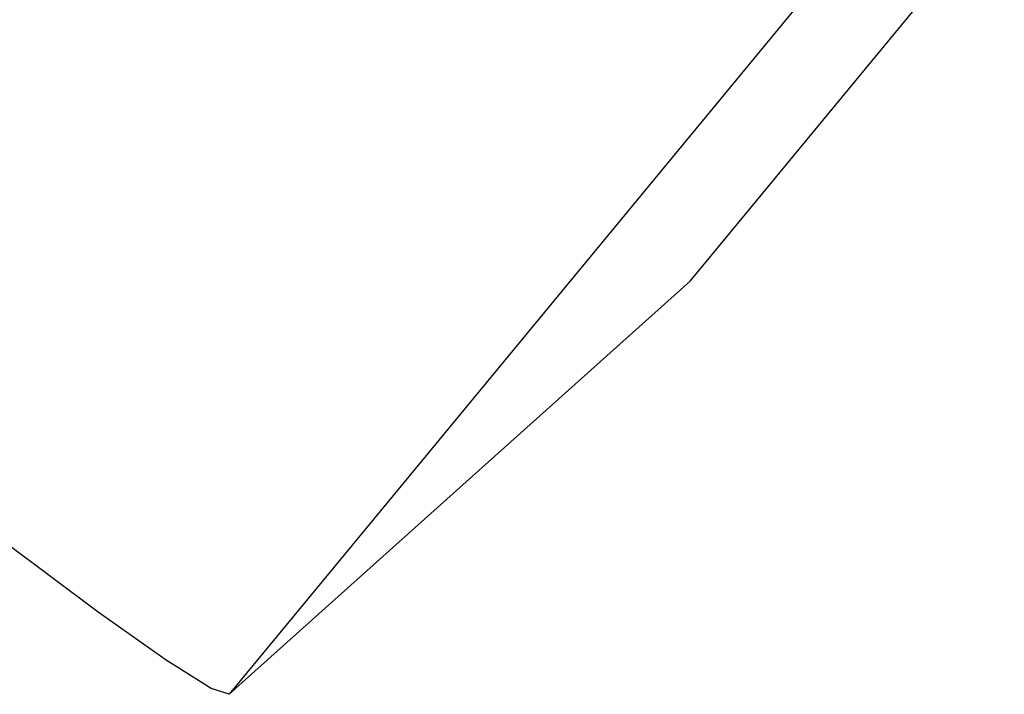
# Model space of a CAD drawing. Extents: x -3650 to 6311, y -645 to 2775.
# Tile 199 of 256: x -1196 to -1189, y -437 to -432. Entities that reach past the tile are written whole.
import ezdxf

# ---------------------------------------------------------------- set-up
doc = ezdxf.new("R2010")
doc.units = 0
doc.header["$MEASUREMENT"] = 0
doc.layers.add('Layer 1', color=7, linetype='Continuous', lineweight=0)

msp = doc.modelspace()

# ---------------------------------------------------------------- linework, layer by layer
at = {"layer": 'Layer 1', "color": 18, "lineweight": 25, "true_color": 0x000000}
for points in [[(-1191.0757, -434.053), (-1191.0757, -434.053), (-1185.6676, -427.497), (-1185.6676, -427.497)], [(-1188.9097, -430.4011), (-1188.9097, -430.4011), (-1194.3176, -436.9581), (-1194.3176, -436.9581)], [(-1191.0757, -434.053), (-1191.0757, -434.053), (-1194.3176, -436.9581), (-1194.3176, -436.9581)]]:
    msp.add_open_spline(points, degree=3, dxfattribs=at)
msp.add_open_spline([(-1194.3176, -436.9581), (-1194.3176, -436.9581), (-1194.4447, -436.9161), (-1194.4447, -436.9161), (-1194.4447, -436.9161), (-1194.7606, -436.7181), (-1194.7606, -436.7181), (-1194.7606, -436.7181), (-1195.2386, -436.3801), (-1195.2386, -436.3801), (-1195.2386, -436.3801), (-1195.8916, -435.893), (-1195.8916, -435.893), (-1195.8916, -435.893), (-1196.6647, -435.2961), (-1196.6647, -435.2961), (-1196.6647, -435.2961), (-1197.5786, -434.571), (-1197.5786, -434.571), (-1197.5786, -434.571), (-1198.5576, -433.779), (-1198.5576, -433.779), (-1198.5576, -433.779), (-1199.6277, -432.897), (-1199.6277, -432.897), (-1199.6277, -432.897), (-1201.0576, -431.694), (-1201.0576, -431.694)], degree=3, knots=[0, 0, 0, 0, 1, 1, 1, 2, 2, 2, 3, 3, 3, 4, 4, 4, 5, 5, 5, 6, 6, 6, 7, 7, 7, 8, 8, 8, 9, 9, 9, 9], dxfattribs=at)

doc.saveas('drawing.dxf')
